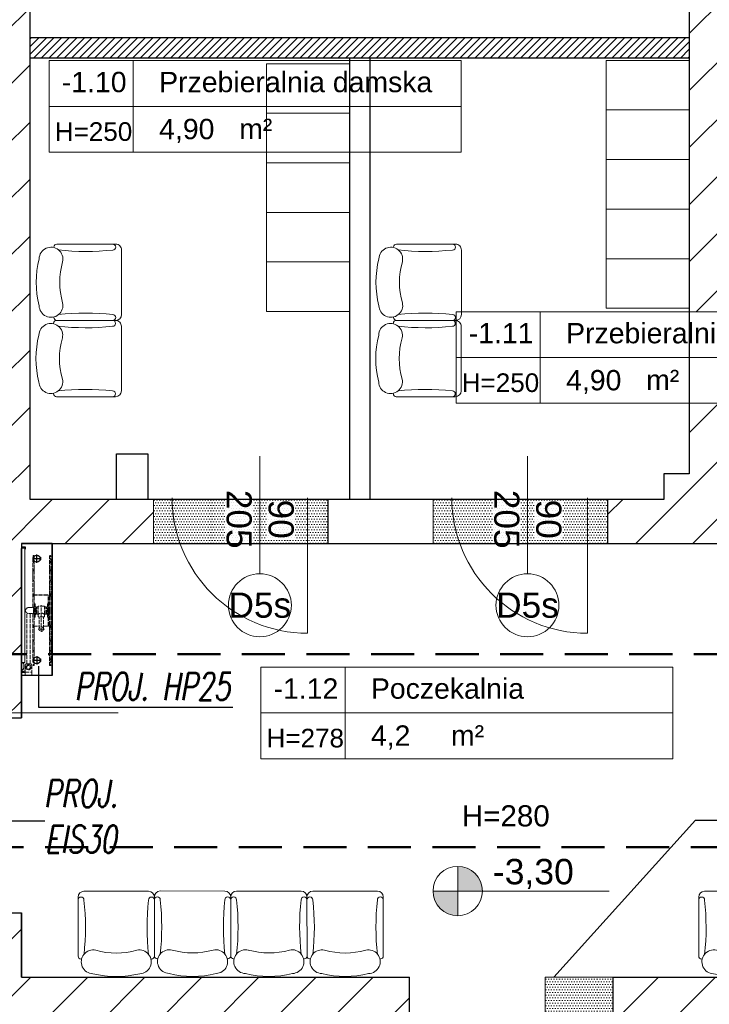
# Model space of a CAD drawing. Header units: millimetres. Extents: x 26866 to 1024070, y -428191 to 408885.
# Tile 121 of 248: x 186025 to 190095, y 394512 to 400323. Entities that reach past the tile are written whole.
import ezdxf

# ---------------------------------------------------------------- set-up
doc = ezdxf.new("R2010")
doc.units = ezdxf.units.MM
doc.header["$LTSCALE"] = 2
doc.linetypes.add('ACAD_ISO02W100', pattern=[15, 12, -3])
doc.linetypes.add('DASHED', pattern=[19.05, 12.7, -6.35])
for name, color, linetype, lineweight in [('0_OPIS', 7, 'Continuous', 13), ('3DPLAN_A_TABELKA POMIESZCZEŃ', 7, 'Continuous', 0), ('3DPLAN_A_WYSOKOŚCI OPIS', 101, 'Continuous', 5), ('A_6_STOLARKA_DRZWI', 6, 'Continuous', 0), ('A_KRESKOWANIE', 9, 'Continuous', 0), ('A_STOL_OPIS', 55, 'Continuous', 5), ('A_TXT', 7, 'Continuous', 0), ('A_TXT_STOLARKA', 131, 'Continuous', 0), ('A_WYBURZENIA', 6, 'Continuous', 0), ('A_WYM_KOT', 161, 'Continuous', 0), ('A_ZESTAWIENIE STOLARKI', 3, 'Continuous', 15), ('AW_WYM_WEW', 9, 'Continuous', 0), ('hydrant', 211, 'Continuous', 5), ('Opisy', 7, 'Continuous', 13), ('ramka', 9, 'Continuous', 30)]:
    doc.layers.add(name, color=color, linetype=linetype, lineweight=lineweight)
for name, color, linetype in [('3DPLAN_A_KRESKOWANIE 1', 253, 'Continuous'), ('3DPLAN_A_OPIS', 8, 'Continuous'), ('3DPLAN_A_POMIESZCZENIE NUMER', 100, 'Continuous'), ('3DPLAN_K_NOŚNA', 7, 'Continuous'), ('A_POMIESZCZENIE OPIS', 100, 'Continuous'), ('DEFAULT', 7, 'Continuous')]:
    doc.layers.add(name, color=color, linetype=linetype)
doc.layers.add('FURNITURE ZD 1 500', color=7, linetype='Continuous', lineweight=13, true_color=0x9fa8a5)
doc.styles.add('ARIAL', font='arial.ttf')
doc.styles.add('J-ROMANS', font='ROMANS.SHX', dxfattribs={"width": 0.7, "oblique": 10})
doc.styles.add('TABEL1', font='txt')
pattern_1 = [(45, (23044.838, -26883.88), (-16.83798, 16.83798), [])]

# ---------------------------------------------------------------- blocks, each defined once
blk = doc.blocks.new('hydrant')
at = {"color": 1, "linetype": 'ACAD_ISO02W100'}
for p, q in [((129.5, 586), (121.8, 578.2)), ((130.1, 584.7), (122.3, 577)), ((431.5, 586), (129.5, 586)), ((141, 584.7), (130.1, 584.7)), ((141, 584.7), (148.8, 577)), ((141.5, 586), (149.3, 578.2)), ((197.5, 586), (189.8, 578.2)), ((198.1, 584.7), (190.3, 577)), ((249.5, 584.7), (198.1, 584.7)), ((249.5, 584.7), (257.3, 577)), ((250, 586), (257.8, 578.2)), ((339, 586), (330, 578.2)), ((339, 584.3), (330.5, 577)), ((340, 582), (338.5, 582)), ((338.5, 482), (338.5, 582)), ((348, 578.2), (339, 586)), ((347.6, 577), (339, 584.3)), ((340, 482), (340, 582)), ((431.5, 586), (733.5, 586)), ((515, 578.2), (524, 586)), ((515.5, 577), (524, 584.3)), ((523, 541.2), (523, 582)), ((524.5, 582), (523, 582)), ((524, 586), (533, 578.2)), ((524, 584.3), (532.6, 577)), ((524.5, 541.2), (524.5, 582)), ((613, 586), (605.3, 578.2)), ((613.6, 584.7), (605.8, 577)), ((613.6, 584.7), (665, 584.7)), ((665, 584.7), (672.8, 577)), ((665.5, 586), (673.3, 578.2)), ((721.5, 586), (713.8, 578.2)), ((722.1, 584.7), (714.3, 577)), ((722.1, 584.7), (733, 584.7)), ((733, 584.7), (740.8, 577)), ((733.5, 586), (741.3, 578.2)), ((121.8, 578.2), (110, 578.2)), ((338.5, 577), (110, 577)), ((112.9, 580.5), (112.8, 580.5)), ((189.8, 578.2), (149.3, 578.2)), ((330, 578.2), (257.8, 578.2)), ((431.5, 577), (340, 577)), ((523, 571), (340, 571)), ((523, 569.5), (340, 569.5)), ((431.5, 578.2), (348, 578.2)), ((471, 569.5), (392, 569.5)), ((392, 565), (392, 569.5)), ((471, 565), (392, 565)), ((557.9, 528.2), (398.8, 528.2)), ((406, 545.2), (406, 511.2)), ((408.5, 546.7), (407.5, 546.7)), ((408, 565), (409, 561)), ((454.5, 546.7), (408, 546.7)), ((409, 577), (409, 578.2)), ((454, 561), (409, 561)), ((410, 554.2), (410.5, 554.7)), ((453, 554.2), (410, 554.2)), ((410, 548.2), (410, 554.2)), ((452.5, 571.5), (410.5, 571.5)), ((452.5, 554.7), (410.5, 554.7)), ((414.5, 554.7), (414.5, 561)), ((431.5, 578.2), (515, 578.2)), ((431.5, 577), (523, 577)), ((448.5, 554.7), (448.5, 561)), ((453, 554.2), (452.5, 554.7)), ((453, 548.2), (453, 554.2)), ((454, 577), (454, 578.2)), ((455, 565), (454, 561)), ((454.5, 546.7), (455.5, 546.7)), ((455, 546.7), (467.5, 546.7)), ((469, 545.2), (469, 511.2)), ((540.8, 541.2), (469, 541.2)), ((471, 565), (471, 569.5)), ((524.5, 577), (753, 577)), ((533, 578.2), (605.3, 578.2)), ((540.8, 546.4), (540.8, 510)), ((673.3, 578.2), (713.8, 578.2)), ((741.3, 578.2), (753, 578.2)), ((750.2, 580.5), (750.2, 580.5)), ((338.5, 487), (110, 487)), ((121.8, 485.7), (110, 485.7)), ((112.9, 483.5), (112.8, 483.5)), ((129.5, 478), (121.8, 485.7)), ((130.1, 479.2), (122.3, 487)), ((414, 478), (129.5, 478)), ((141, 479.2), (130.1, 479.2)), ((141, 479.2), (148.8, 487)), ((141.5, 478), (149.3, 485.7)), ((189.8, 485.7), (149.3, 485.7)), ((197.5, 478), (189.8, 485.7)), ((198.1, 479.2), (190.3, 487)), ((249.5, 479.2), (198.1, 479.2)), ((249.5, 479.2), (257.3, 487)), ((250, 478), (257.8, 485.7)), ((330, 485.7), (257.8, 485.7)), ((339, 478), (330, 485.7)), ((339, 479.6), (330.5, 487)), ((340, 482), (338.5, 482)), ((347.6, 487), (339, 479.6)), ((348, 485.7), (339, 478)), ((431.5, 487), (340, 487)), ((431.5, 485.7), (348, 485.7)), ((392, 491.5), (392, 487)), ((471, 491.5), (392, 491.5)), ((471, 487), (392, 487)), ((408.5, 509.7), (407.5, 509.7)), ((454.5, 509.7), (407.5, 509.7)), ((408, 491.5), (409, 495.5)), ((454, 495.5), (409, 495.5)), ((410, 508.2), (410, 502.2)), ((453, 502.2), (410, 502.2)), ((410, 502.2), (410.5, 501.7)), ((452.5, 501.7), (410.5, 501.7)), ((452.5, 485), (410.5, 485)), ((450.5, 485), (412.5, 485)), ((412.5, 483), (412.5, 485)), ((414, 452.5), (414, 481.5)), ((449, 481.5), (414, 481.5)), ((414.5, 498.3), (414.5, 501.7)), ((448.5, 498.3), (414.5, 498.3)), ((414.5, 495.5), (414.5, 496)), ((448.5, 496), (414.5, 496)), ((416.2, 496), (416.2, 498.3)), ((431.5, 487), (523, 487)), ((431.5, 485.7), (515, 485.7)), ((446.8, 496), (446.8, 498.3)), ((448.5, 498.3), (448.5, 501.7)), ((448.5, 495.5), (448.5, 496)), ((449, 452.5), (449, 481.5)), ((449, 478), (733.5, 478)), ((450.5, 483), (450.5, 485)), ((453, 502.2), (452.5, 501.7)), ((453, 508.2), (453, 502.2)), ((455, 491.5), (454, 495.5)), ((454.5, 509.7), (455.5, 509.7)), ((455.5, 509.7), (467.5, 509.7)), ((540.8, 515.2), (469, 515.2)), ((471, 491.5), (471, 487)), ((515, 485.7), (524, 478)), ((515.5, 487), (524, 479.6)), ((523, 482), (523, 515.2)), ((524.5, 482), (523, 482)), ((524, 479.6), (532.6, 487)), ((524, 478), (533, 485.7)), ((524.5, 482), (524.5, 515.2)), ((524.5, 487), (753, 487)), ((533, 485.7), (605.3, 485.7)), ((613, 478), (605.3, 485.7)), ((613.6, 479.2), (605.8, 487)), ((613.6, 479.2), (665, 479.2)), ((665, 479.2), (672.8, 487)), ((665.5, 478), (673.3, 485.7)), ((673.3, 485.7), (713.8, 485.7)), ((721.5, 478), (713.8, 485.7)), ((722.1, 479.2), (714.3, 487)), ((722.1, 479.2), (733, 479.2)), ((733, 479.2), (740.8, 487)), ((733.5, 478), (741.3, 485.7)), ((741.3, 485.7), (753, 485.7)), ((752.9, 471.5), (746.5, 466.2)), ((746.5, 438.7), (746.5, 466.2)), ((750.2, 483.5), (750.2, 483.5)), ((752.9, 471.5), (794.5, 471.5)), ((794.5, 471.5), (814.5, 471.5)), ((794.5, 433.5), (794.5, 471.5)), ((814.5, 433.5), (814.5, 471.5)), ((746.5, 443.5), (446.5, 443.5)), ((746.5, 461.5), (449, 461.5)), ((752.9, 433.5), (746.5, 438.7)), ((752.9, 433.5), (794.5, 433.5)), ((794.5, 433.5), (780, 433.5)), ((794.5, 433.5), (814.5, 433.5))]:
    blk.add_line(p, q, dxfattribs=at)
for p, q in [((60.9, 411.5), (60.9, 431.5)), ((738.9, 431.5), (60.9, 431.5)), ((738.9, 411.5), (60.9, 411.5)), ((738.9, 431.5), (738.9, 411.5)), ((741.3, 421.8), (738.9, 415.6)), ((742.7, 421.3), (738.9, 411.5)), ((771.7, 426), (747.4, 426)), ((771.7, 424.5), (747.4, 424.5)), ((775.4, 422.8), (780.5, 416.1)), ((776.6, 423.7), (781.7, 417)), ((789.4, 423.3), (790.9, 423.3)), ((789.4, 416.5), (789.4, 423.3)), ((790.9, 416.5), (790.9, 423.3))]:
    blk.add_line(p, q)
for centre, radius in [((540.8, 528.2), 13), ((766.5, 452.5), 14.9), ((766.5, 452.5), 10.8)]:
    blk.add_circle(centre, radius, dxfattribs=at)
for centre, radius, start, end in [((110, 580.5), 3.5, 12.24669, 270), ((110, 580.5), 2.25, 12.35533, 270), ((112.9, 581.1), 0.612, 270, 12.24669), ((753, 580.5), 3.5, 270, 167.75331), ((750.2, 581.1), 0.612, 167.75331, 270), ((753, 580.5), 2.25, 270, 167.64467), ((112.8, 581.1), 0.612, 192.35533, 270), ((407.5, 545.2), 1.5, 90, 180), ((408.5, 548.2), 1.5, 270, 0), ((410.5, 570), 1.5, 90, 138.18969), ((469.4, 528.2), 23.1, 126.89221, 233.10779), ((452.5, 570), 1.5, 41.81031, 90), ((454.5, 548.2), 1.5, 180, 270), ((467.5, 545.2), 1.5, 0, 90), ((750.2, 581.1), 0.612, 270, 347.64467), ((110, 483.5), 3.5, 90, 347.75331), ((110, 483.5), 2.25, 90, 347.64467), ((112.8, 482.8), 0.612, 90, 167.64467), ((112.9, 482.8), 0.612, 347.75331, 90), ((407.5, 511.2), 1.5, 180, 270), ((408.5, 508.2), 1.5, 0, 90), ((410.5, 486.5), 1.5, 210, 270), ((414, 483), 1.5, 180, 270), ((449, 483), 1.5, 270, 0), ((452.5, 486.5), 1.5, 270, 330), ((454.5, 508.2), 1.5, 90, 180), ((467.5, 511.2), 1.5, 270, 0), ((753, 483.5), 3.5, 192.24669, 90), ((750.2, 482.8), 0.612, 90, 192.24669), ((750.2, 482.8), 0.612, 12.35533, 90), ((753, 483.5), 2.25, 192.35533, 90), ((431.5, 452.5), 17.5, 180, 270), ((431.5, 452.5), 17.5, 270, 0)]:
    blk.add_arc(centre, radius, start, end, dxfattribs=at)
for centre, radius, start, end in [((747.4, 419.5), 6.5, 90, 158.96249), ((747.4, 419.5), 5, 90, 158.96249), ((771.7, 419.5), 6.5, 41.18593, 90), ((771.7, 419.5), 5, 41.18593, 90), ((776.5, 413.1), 5, 19.76904, 37.35808), ((785.9, 416.5), 5, 199.76904, 0), ((776.5, 413.1), 6.5, 19.76904, 37.35808), ((785.9, 416.5), 3.5, 199.76904, 0)]:
    blk.add_arc(centre, radius, start, end)
at = {"layer": 'DEFAULT', "linetype": 'ByBlock'}
for p, q in [((35.5, 591.5), (35.5, 411.5)), ((35.5, 591.5), (815.5, 591.5)), ((36.3, 590.7), (36.3, 412.3)), ((36.3, 590.7), (814.7, 590.7)), ((36.3, 590.7), (814.7, 590.7)), ((814.7, 590.7), (814.7, 412.3)), ((815.5, 591.5), (815.5, 411.5)), ((121.3, 527.6), (121.3, 516.6)), ((129.8, 527.6), (129.8, 516.6)), ((721.3, 527.6), (721.3, 516.6)), ((729.8, 527.6), (729.8, 516.6)), ((121.3, 475.3), (121.3, 486.3)), ((129.8, 475.3), (129.8, 486.3)), ((721.3, 475.3), (721.3, 486.3)), ((729.8, 475.3), (729.8, 486.3)), ((35.5, 411.5), (57.1, 411.5)), ((36.3, 412.3), (56.3, 412.3)), ((56.3, 433.1), (70.1, 433.1)), ((56.3, 412.3), (56.3, 433.1)), ((57.1, 432.3), (70.1, 432.3)), ((57.1, 411.5), (57.1, 432.3)), ((57.1, 411.5), (57.1, 432.3)), ((60.9, 411.5), (60.9, 431.5)), ((70.1, 432.3), (70.1, 433.1)), ((780.5, 432.5), (780.5, 433.5)), ((793.5, 432.5), (780.5, 432.5)), ((780.9, 432.3), (780.9, 433.1)), ((794.7, 433.1), (780.9, 433.1)), ((793.9, 432.3), (780.9, 432.3)), ((793.9, 411.5), (793.9, 432.3)), ((793.9, 411.5), (793.9, 432.3)), ((815.5, 411.5), (793.9, 411.5)), ((794.7, 412.3), (794.7, 433.1)), ((814.7, 412.3), (794.7, 412.3))]:
    blk.add_line(p, q, dxfattribs=at)
at = {"layer": 'DEFAULT', "color": 1, "linetype": 'ByBlock'}
for p, q in [((125.5, 525.9), (125.5, 477.1)), ((725.5, 525.9), (725.5, 477.1)), ((149.9, 501.5), (101.1, 501.5)), ((701.1, 501.5), (749.9, 501.5))]:
    blk.add_line(p, q, dxfattribs=at)
at = {"layer": 'DEFAULT', "color": 1, "linetype": 'ACAD_ISO02W100'}
blk.add_line((794.5, 433.5), (780.5, 433.5), dxfattribs=at)
at = {"layer": 'DEFAULT', "linetype": 'ByBlock'}
for centre in [(125.5, 501.5), (725.5, 501.5)]:
    blk.add_circle(centre, 21, dxfattribs=at)
blk = doc.blocks.new('sillon 1')
for p, q in [((-0.3048, -0.1525), (-0.3048, -0.1525)), ((0.3048, -0.1523), (0.3048, -0.1523)), ((-0.3305, -0.6887), (-0.3302, -0.1779)), ((0.3302, -0.1777), (0.3299, -0.6886)), ((0.2791, -0.7394), (-0.2797, -0.7395))]:
    blk.add_line(p, q)
for centre, radius, start, end in [((0.0002, -0.8255), 0.8255, 75.76553, 104.26559), ((-0.2003, -0.1283), 0.1029, 91.58521, 282.69594), ((0.2004, -0.1282), 0.1029, 257.33517, 88.44591), ((-0.3048, -0.1779), 0.0254, 90.01556, 180.01556), ((0.3048, -0.1777), 0.0254, 0.01556, 90.01556), ((-2.4547, -0.4252), 2.188, 353.75262, 6.15645), ((0.0002, -0.8382), 0.635, 73.75535, 106.27576), ((2.4544, -0.4285), 2.188, 173.75262, 186.15645), ((-0.3051, -0.6633), 0.0254, 180.01556, 0.01556), ((0.3045, -0.6632), 0.0254, 180.01556, 0.01556), ((-0.2797, -0.6887), 0.0508, 180.01556, 270.01556), ((0.2791, -0.6886), 0.0508, 270.01556, 0.01556)]:
    blk.add_arc(centre, radius, start, end)
blk = doc.blocks.new('tabelka dla tp')
at = {"layer": '3DPLAN_A_TABELKA POMIESZCZEŃ'}
for p, q in [((49.7, 54), (49.7, 0)), ((0, 27), (243.13, 27))]:
    blk.add_line(p, q, dxfattribs=at)
blk.add_lwpolyline([(0, 54), (243.13, 54), (243.13, 0), (0, 0)], close=True, dxfattribs=at)
at = {"layer": '3DPLAN_A_POMIESZCZENIE NUMER', "color": 7, "style": 'ARIAL'}
blk.add_attdef('NUMER', (2.23, 35.39), '', height=12, dxfattribs=at)
at = {"layer": 'A_POMIESZCZENIE OPIS', "insert": (112.2, 19.75), "char_height": 12, "width": 36.4122, "attachment_point": 1, "style": 'ARIAL'}
blk.add_mtext('{\\C7;m²}', dxfattribs=at)
at = {"layer": 'A_POMIESZCZENIE OPIS', "color": 7, "style": 'ARIAL'}
for tag, p in [('NAZWA', (51.73, 35.39)), ('POWIERZCHNIA', (51.06, 7.24))]:
    blk.add_attdef(tag, p, '', height=12, dxfattribs=at)
blk = doc.blocks.new('kondygnacja -1')
at = {"layer": '3DPLAN_A_KRESKOWANIE 1'}
h = blk.add_hatch(dxfattribs=at)
h.set_pattern_fill('ANSI31', color=256, scale=7.5, style=0)
h.set_pattern_definition(pattern_1)
h.paths.add_polyline_path([(26781.49, -24430.84), (26781.49, -25256.18), (26865.36, -25256.18), (26865.36, -25233.56), (27108.48, -25233.56), (27108.48, -25256.18), (27119.89, -25256.18), (27110.14, -25212.84), (26979.61, -25212.84), (26979.61, -25079.84), (27320.27, -25079.84), (27361.7, -25079.84), (27361.7, -25046.84), (26815.61, -25046.84), (26815.61, -24465.84), (27386.61, -24465.84), (27386.61, -24686.84), (27413.61, -24686.84), (27413.61, -24581.84), (27442.61, -24581.84), (27442.61, -24549.84), (27413.61, -24549.84), (27413.61, -24469.84), (27474.65, -24469.84), (27474.65, -24430.84), (26781.49, -24430.84)], is_closed=False)
h.paths.add_polyline_path([(27583.61, -25294.84), (27583.61, -25335.84), (27417.61, -25335.84), (27417.61, -25289.84), (27390.61, -25289.84), (27390.61, -25335.84), (27137.8, -25335.84), (27119.89, -25256.18), (27108.48, -25256.18), (27108.48, -25287.56), (26865.36, -25287.56), (26865.36, -25256.18), (26781.49, -25256.18), (26781.49, -25342.83), (26829.42, -25361.84), (27832.61, -25361.84), (27832.61, -25332.84), (27603.61, -25332.84), (27603.61, -25294.84), (27583.61, -25294.84)], is_closed=False)
h.paths.add_polyline_path([(27413.61, -24806.84), (27413.61, -24781.84), (27386.61, -24781.84), (27386.61, -24885.59), (27430.61, -24885.59), (27430.61, -24835.84), (27474.65, -24835.84), (27474.65, -24806.84)])
h.paths.add_polyline_path([(27386.61, -24885.59), (27386.61, -25046.84), (27361.7, -25046.84), (27361.7, -25079.84), (27390.61, -25079.84), (27390.61, -25174.84), (27417.61, -25174.84), (27417.61, -25079.84), (27476.61, -25079.84), (27476.61, -25061.87, -0.027881), (27475.03, -25050.84), (27438.61, -25050.84), (27438.61, -25033.84), (27430.61, -25033.84), (27430.61, -24885.59)])
h.paths.add_polyline_path([(27603.61, -25179.84), (27603.61, -25163.88), (27583.61, -25163.88), (27583.61, -25179.84)])
h.paths.add_polyline_path([(27603.61, -25142.2), (27583.61, -25142.2), (27583.61, -25163.88), (27603.61, -25163.88)])
h.paths.add_polyline_path([(27593.61, -24713.84), (27593.61, -24746.4), (27608.61, -24746.4), (27608.61, -24713.84)], flags=16)
h.paths.add_polyline_path([(27593.61, -25050.84), (27571.61, -25050.84), (27571.61, -25079.84), (27583.61, -25079.84), (27583.61, -25142.2), (27603.61, -25142.2), (27603.61, -25076.84), (27681.45, -25076.84), (27681.45, -25050.84), (27608.61, -25050.84), (27608.61, -24713.84), (27593.61, -24713.84), (27593.61, -24806.84), (27569.61, -24806.84), (27569.61, -24835.84), (27593.61, -24835.84)])
h.paths.add_polyline_path([(27559.81, -24818.11), (27559.81, -24794.06), (27579.81, -24794.06), (27579.81, -24818.11)])
h.paths.add_polyline_path([(27593.61, -24469.84), (27593.61, -24610.84), (27601.86, -24610.84), (27608.61, -24610.84), (27608.61, -24468.84), (27712.91, -24468.84), (27712.91, -24430.84), (27474.65, -24430.84), (27474.65, -24469.84), (27593.61, -24469.84)], is_closed=False)
h.paths.add_polyline_path([(28026.62, -24481.39, -0.865492), (28025.15, -24471.22), (28013.19, -24430.84), (27882.91, -24430.84), (27882.91, -24468.84), (27982.61, -24468.84), (27982.61, -24483.84), (27997.61, -24483.84), (27997.61, -24940.11), (28026.62, -24940.11)])
h.paths.add_polyline_path([(28054.61, -24476.84), (28069.61, -24476.84), (28069.61, -24417.84), (28073.99, -24417.84), (28073.99, -24372.84), (28050.08, -24372.84, -1), (28039.7, -24372.84), (28030.61, -24372.84), (28030.61, -24472.87, -0.363097), (28030.61, -24479.53), (28030.61, -24940.11), (28054.61, -24940.11)])
h.paths.add_polyline_path([(28096.61, -25047.84), (28069.61, -25047.84), (28069.61, -25032.84), (28054.61, -25032.84), (28054.61, -24994.11), (28030.61, -24994.11), (28030.61, -25076.84), (28096.61, -25076.84)])
h.paths.add_polyline_path([(27982.61, -25035.84), (27982.61, -25050.84), (27949.55, -25050.84), (27949.55, -25076.84), (28026.62, -25076.84), (28026.62, -24994.11), (27997.61, -24994.11), (27997.61, -25035.84)])
h.paths.add_polyline_path([(26999.57, -25327.07), (27025.14, -25327.07), (27025.14, -25347.07), (26999.57, -25347.07)], flags=16)
h = blk.add_hatch(dxfattribs=at)
h.set_pattern_fill('ANSI31', color=256, scale=7.5, style=0)
h.set_pattern_definition(pattern_1)
h.paths.add_polyline_path([(31677.49, -24430.84), (30214.87, -24430.84), (30214.87, -24470.84), (30429.61, -24470.84), (30429.61, -24477.84), (30447.61, -24477.84), (30447.61, -24818.84), (30476.61, -24818.84), (30476.61, -24470.84), (31012.61, -24470.84), (31012.61, -24478.84), (31079.61, -24478.84), (31079.61, -24470.84), (31638.61, -24470.84), (31638.61, -25036.84), (31079.61, -25036.84), (31079.61, -25028.84), (31012.61, -25028.84), (31012.61, -25036.84), (30611.38, -25036.84), (30611.38, -25072.84), (31023.61, -25072.84), (31034.61, -25082.84), (31034.61, -25330.84), (31023.61, -25340.84), (30831.4, -25340.84, -0.038531), (30832.58, -25356.18), (30832.58, -25371.84), (31079.61, -25371.84), (31079.61, -25072.84), (31638.61, -25072.84), (31638.61, -25943.84), (30832.58, -25943.84), (30832.58, -26009.84), (31677.49, -26009.84)])
h.paths.add_polyline_path([(30682.61, -26009.84), (30832.58, -26009.84), (30832.58, -25943.84), (30760.61, -25943.84), (30760.61, -25454.67), (30735.61, -25464.58), (30735.61, -25943.84), (30682.61, -25943.84)])
h.paths.add_polyline_path([(30679.61, -25371.84), (30735.61, -25371.84), (30735.61, -25464.58), (30760.61, -25454.67), (30760.61, -25371.84), (30832.58, -25371.84), (30832.58, -25356.18, 0.038531), (30831.4, -25340.84), (30679.61, -25340.84)])
h.paths.add_polyline_path([(30355.83, -25371.84), (30425.61, -25371.84), (30425.61, -25379.84), (30463.61, -25379.84), (30463.61, -25424.74), (30471.61, -25424.74), (30471.61, -25395.84), (30533.61, -25395.84), (30533.61, -25371.84), (30576.61, -25371.84), (30576.61, -25341.84), (30472.61, -25341.84), (30472.61, -25326.84), (30427.61, -25326.84), (30427.61, -25341.84), (30355.83, -25341.84)])
h.paths.add_polyline_path([(30456.61, -25936.84), (30425.61, -25936.84), (30425.61, -25945.84), (30380.61, -25945.84), (30380.61, -26009.84), (30512.61, -26009.84), (30512.61, -25943.84), (30466.61, -25943.84), (30466.61, -25712.84), (30456.61, -25712.84)])
h.paths.add_polyline_path([(28888.61, -25941.84), (28888.61, -26009.84), (29013.61, -26009.84), (29013.61, -25941.84)])
h.paths.add_polyline_path([(28591.17, -26009.84), (28591.17, -25944.84), (28547.61, -25944.84), (28547.61, -26009.84)])
h.paths.add_polyline_path([(28624.61, -25870.53), (28654.8, -25870.53), (28654.8, -25924.53), (28624.61, -25924.53), (28624.61, -25944.84), (28591.17, -25944.84), (28591.17, -26009.84), (28713.61, -26009.84), (28713.61, -25941.84), (28672.61, -25941.84), (28672.61, -25932.84), (28657.61, -25932.84), (28657.61, -25716.84), (28624.61, -25716.84)])
h.paths.add_polyline_path([(28372.61, -25944.84), (28328.61, -25944.84), (28328.61, -25907.84), (28282.61, -25907.84), (28282.61, -25944.84), (28248.61, -25944.84), (28248.61, -26009.84), (28372.61, -26009.84)])
h.paths.add_polyline_path([(28092.61, -25563.84), (28054.61, -25563.84), (28054.61, -25383.84), (28067.6, -25383.84), (28067.61, -25375.84), (28340.61, -25375.84), (28340.61, -25341.84), (28070.61, -25341.84), (28070.61, -25332.84), (28030.61, -25332.84), (28030.61, -25395.6), (28048.71, -25395.6), (28048.71, -25449.6), (28030.61, -25449.6), (28030.61, -26009.84), (28073.61, -26009.84), (28073.61, -25944.84), (28054.61, -25944.84), (28054.61, -25668.84), (28092.61, -25668.84)])
h.paths.add_polyline_path([(27949.61, -25495.75), (27949.61, -25507.75), (27983.29, -25507.75), (27983.29, -25521.75), (27949.61, -25521.75), (27949.61, -25531.84), (27999.61, -25531.84), (27999.61, -25934.84), (27982.61, -25934.84), (27982.61, -25942.84), (27947.61, -25942.84), (27947.61, -26009.84), (28026.62, -26009.84), (28026.62, -25449.6), (27999.61, -25449.6), (27999.61, -25463.84), (27949.61, -25463.84), (27949.61, -25481.75), (27983.29, -25481.75), (27983.29, -25495.75)])
h.paths.add_polyline_path([(27982.61, -25361.84), (27952.61, -25361.84), (27952.61, -25332.84), (28026.62, -25332.84), (28026.62, -25395.6), (27999.61, -25395.6), (27999.61, -25377.84), (27982.61, -25377.84)])
h.paths.add_polyline_path([(26818.61, -25892.84), (26781.49, -25892.84), (26781.49, -26009.84), (26894.54, -26009.84), (26894.54, -25942.84), (26830.61, -25942.84), (26830.61, -25930.84), (26818.61, -25930.84)])
h.paths.add_polyline_path([(26894.54, -26009.84), (27115.94, -26009.84), (27115.94, -25942.84), (26894.54, -25942.84)])
h.paths.add_polyline_path([(27115.94, -25942.84), (27115.94, -26009.84), (27466.61, -26009.84), (27466.61, -25942.84), (27427.61, -25942.84), (27427.61, -25933.84), (27384.61, -25933.84), (27384.61, -25942.84)])
h.paths.add_polyline_path([(27641.61, -25942.84), (27641.61, -26009.84), (27802.61, -26009.84), (27802.61, -25942.84)])
h.paths.add_polyline_path([(30621.1, -25040.47), (30688.37, -25040.47), (30688.37, -25072.87), (30621.1, -25072.87)], flags=24)
at = {"layer": '3DPLAN_A_OPIS', "lineweight": 0, "transparency": 33554687}
h = blk.add_hatch(dxfattribs=at)
h.set_pattern_fill('ANSI31', color=1)
h.set_pattern_definition([(45, (5728.076, 60.4416), (-2.24506403, 2.24506403), [])])
h.paths.add_polyline_path([(27608.61, -24790.4), (27997.61, -24790.4), (27997.61, -24778.4), (27608.61, -24778.4), (27608.61, -24790.4)], is_closed=False)
at = {"layer": 'A_KRESKOWANIE', "transparency": 33554687}
h = blk.add_hatch(dxfattribs=at)
h.set_pattern_fill('ANSI37', color=0, scale=5)
h.paths.add_polyline_path([(27386.61, -24885.59), (27386.61, -24774.2), (27315.88, -24734.34, -0.240219), (27386.61, -24688.45), (27386.61, -24686.84), (27386.61, -24465.84), (26815.61, -24465.84), (26815.61, -24756.34), (26852.61, -24756.34), (26852.61, -25009.84), (26979.61, -25009.84), (26979.61, -24932.84), (27247.61, -24798.84), (27247.61, -24885.59)])
h.paths.add_polyline_path([(27341.12, -24885.59), (27341.12, -24939.59), (27247.61, -24939.59), (27247.61, -24984.44), (27352.89, -24984.44), (27352.89, -25009.84), (27386.61, -25009.84), (27386.61, -24885.59)])
h.paths.add_polyline_path([(27352.89, -25009.84), (27352.89, -25035.23), (27247.61, -25035.23), (27247.61, -25046.84), (27386.61, -25046.84), (27386.61, -25009.84)])
h.paths.add_polyline_path([(27247.61, -25035.23), (27129.31, -25035.23), (27129.31, -25009.84), (27125.61, -25009.84), (27125.61, -25046.84), (27247.61, -25046.84)])
h.paths.add_polyline_path([(27125.61, -24939.59), (27247.61, -24939.59), (27247.61, -24984.44), (27129.31, -24984.44), (27129.31, -25009.84), (27125.61, -25009.84)])
h.paths.add_polyline_path([(27097.99, -24939.59), (27097.99, -24885.59), (27125.61, -24885.59), (27125.61, -24859.84), (26979.61, -24932.84), (26979.61, -25009.84), (27125.61, -25009.84), (27125.61, -24939.59)])
h.paths.add_polyline_path([(27247.61, -24885.59), (27247.61, -24798.84), (27125.61, -24859.84), (27125.61, -24885.59)])
h.paths.add_polyline_path([(26979.61, -25009.84), (26979.61, -25046.84), (27125.61, -25046.84), (27125.61, -25009.84)])
h.paths.add_polyline_path([(26852.61, -25009.84), (26852.61, -24756.34), (26815.61, -24756.34), (26815.61, -25046.84), (26979.61, -25046.84), (26979.61, -25009.84)])
h.paths.add_polyline_path([(26825.81, -24767.41), (26825.81, -24745.27), (26845.81, -24745.27), (26845.81, -24767.41)], flags=24)
h.paths.add_polyline_path([(27090.03, -24482.38), (27112.18, -24482.38), (27112.18, -24502.38), (27090.03, -24502.38)], flags=24)
h.paths.add_polyline_path([(26963.88, -24701.72), (27172.42, -24701.72), (27172.42, -24757.03), (26963.88, -24757.03)], flags=16)
h.paths.add_polyline_path([(27010.86, -24558.5), (27253.99, -24558.5), (27253.99, -24612.5), (27010.86, -24612.5)], flags=16)
h.paths.add_polyline_path([(27315.88, -24734.34), (27386.61, -24774.2), (27386.61, -24688.45, 0.240219)], flags=16)
h.paths.add_polyline_path([(26995.13, -24731.42), (27112.81, -24731.42), (27112.81, -24752.94), (26995.13, -24752.94)], flags=8)
h.paths.add_polyline_path([(27005.47, -24708.98), (27123.15, -24708.98), (27123.15, -24730.51), (27005.47, -24730.51)], flags=8)
h.paths.add_polyline_path([(27073.52, -24589.81), (27120.01, -24589.81), (27120.01, -24610.24), (27073.52, -24610.24)], flags=8)
h.paths.add_polyline_path([(27072.79, -24561.91), (27171.6, -24561.91), (27171.6, -24580.32), (27072.79, -24580.32)], flags=8)
h.paths.add_polyline_path([(27016.08, -24562.06), (27053.28, -24562.06), (27053.28, -24580.32), (27016.08, -24580.32)], flags=8)
h.paths.add_polyline_path([(27120.07, -24586.75), (27144.23, -24586.75), (27144.23, -24610.75), (27120.07, -24610.75)], flags=8)
h.paths.add_polyline_path([(27011.48, -24589.35), (27060.72, -24589.35), (27060.72, -24611.39), (27011.48, -24611.39)], flags=8)
h.paths.add_polyline_path([(27653.46, -24520.33), (27771.13, -24520.33), (27771.13, -24541.86), (27653.46, -24541.86)], flags=9)
at = {"layer": 'A_WYBURZENIA', "transparency": 33554687}
h = blk.add_hatch(dxfattribs=at)
h.set_pattern_fill('DOTS', color=256)
h.set_pattern_definition([(0, (10834.1773, -5249.0212), (0.79375, 1.5875), [0, -1.5875])])
h.paths.add_polyline_path([(27681.45, -25076.84), (27784.48, -25076.84), (27784.48, -25050.84), (27681.45, -25050.84), (27681.45, -25076.84)], is_closed=False)
h = blk.add_hatch(dxfattribs=at)
h.set_pattern_fill('DOTS', color=256)
h.set_pattern_definition([(0, (10999.2469, -5249.0212), (0.79375, 1.5875), [0, -1.5875])])
h.paths.add_polyline_path([(27846.52, -25076.84), (27949.55, -25076.84), (27949.55, -25050.84), (27846.52, -25050.84), (27846.52, -25076.84)], is_closed=False)
h = blk.add_hatch(dxfattribs=at)
h.set_pattern_fill('DOTS', color=256)
h.set_pattern_definition([(0, (11654.2993, -5249.0212), (0.79375, 1.5875), [0, -1.5875])])
h.paths.add_polyline_path([(27912.61, -25361.84), (27952.61, -25361.84), (27952.61, -25332.84), (27912.61, -25332.84), (27912.61, -25361.84)], is_closed=False)
at = {"layer": 'A_WYM_KOT'}
h = blk.add_hatch(color=256, dxfattribs=at)
h.dxf.hatch_style = 1
h.paths.add_polyline_path([(27861, -25281.97), (27846.44, -25281.97, 0.414214), (27861, -25296.53), (27861, -25281.97)], is_closed=False)
h.paths.add_polyline_path([(27861, -25281.97), (27875.56, -25281.97, 0.143872), (27873.24, -25274.09), (27861, -25274.09), (27861, -25281.97)], is_closed=False)
h.paths.add_polyline_path([(27861, -25267.41), (27861, -25274.09), (27873.24, -25274.09, 0.255137), (27861, -25267.41)], is_closed=False)
at = {"layer": '3DPLAN_A_OPIS', "color": 1, "lineweight": 30}
for p, q in [((27997.61, -24778.4), (27608.61, -24778.4)), ((27997.61, -24790.4), (27608.61, -24790.4)), ((27797.11, -24790.4), (27797.11, -25050.84)), ((27809.11, -24790.4), (27809.11, -25050.84)), ((27917.68, -25332.84), (28001.42, -25240.16)), ((28001.42, -25240.16), (28240.64, -25240.16))]:
    blk.add_line(p, q, dxfattribs=at)
at = {"layer": '3DPLAN_K_NOŚNA'}
for p, q in [((27997.61, -24483.84), (27997.61, -25035.84)), ((27608.61, -25050.84), (27608.61, -24746.4)), ((27997.61, -25035.84), (27982.61, -25035.84)), ((27982.61, -25035.84), (27982.61, -25050.84)), ((27982.61, -25050.84), (27608.61, -25050.84)), ((27784.48, -25076.84), (27784.48, -25050.84)), ((27949.55, -25076.84), (27949.55, -25050.84)), ((27603.61, -25076.84), (28096.61, -25076.84)), ((27603.61, -25076.84), (27603.61, -25179.84)), ((27603.61, -25179.84), (27603.61, -25079.84)), ((27583.61, -25179.84), (27603.61, -25179.84)), ((27583.61, -25294.84), (27603.61, -25294.84)), ((27603.61, -25332.84), (27603.61, -25294.84)), ((27603.61, -25294.84), (27603.61, -25332.84)), ((27603.61, -25332.84), (27832.61, -25332.84)), ((27832.61, -25361.84), (27832.61, -25332.84)), ((27952.61, -25332.84), (27952.61, -25361.84)), ((27952.61, -25332.84), (28070.61, -25332.84))]:
    blk.add_line(p, q, dxfattribs=at)
at = {"layer": 'A_6_STOLARKA_DRZWI'}
for p, q in [((27772.46, -25049.84), (27772.46, -25129.84)), ((27937.53, -25049.84), (27937.53, -25129.84))]:
    blk.add_line(p, q, dxfattribs=at)
for centre in [(27772.46, -25049.84), (27937.53, -25049.84)]:
    blk.add_arc(centre, 80, 180, 270, dxfattribs=at)
at = {"layer": 'A_STOL_OPIS'}
for p, q in [((27744.25, -25094.76), (27744.25, -25025.32)), ((27902.18, -25094.76), (27902.18, -25025.32))]:
    blk.add_line(p, q, dxfattribs=at)
at = {"layer": 'A_TXT', "color": 1, "lineweight": 30}
for p, q in [((27613.89, -25173.65), (27613.89, -25149.28)), ((27728.31, -25173.65), (27613.89, -25173.65)), ((27548.34, -25240.61), (27617.38, -25240.61))]:
    blk.add_line(p, q, dxfattribs=at)
at = {"layer": 'A_TXT_STOLARKA'}
blk.add_line((27902.18, -25032.04), (27902.18, -25087.2), dxfattribs=at)
at = {"layer": 'A_WYBURZENIA', "transparency": 33554687}
for p, q in [((27784.48, -25076.84), (27784.48, -25050.84)), ((27949.55, -25076.84), (27949.55, -25050.84))]:
    blk.add_line(p, q, dxfattribs=at)
for points in [[(27681.45, -25050.84), (27784.48, -25050.84), (27784.48, -25076.84), (27681.45, -25076.84)], [(27846.52, -25050.84), (27949.55, -25050.84), (27949.55, -25076.84), (27846.52, -25076.84)], [(27912.61, -25361.84), (27952.61, -25361.84), (27952.61, -25332.84), (27912.61, -25332.84)]]:
    blk.add_lwpolyline(points, close=True, dxfattribs=at)
at = {"layer": 'A_WYM_KOT'}
for p, q in [((27861, -25267.41), (27861, -25296.53)), ((27875.56, -25281.97), (27846.44, -25281.97)), ((27950.33, -25281.97), (27875.56, -25281.97))]:
    blk.add_line(p, q, dxfattribs=at)
blk.add_circle((27861, -25281.97), 14.56, dxfattribs=at)
at = {"layer": 'A_ZESTAWIENIE STOLARKI', "ltscale": 0.25}
for centre in [(27744.25, -25113.34), (27902.18, -25113.34)]:
    blk.add_circle(centre, 18.58, dxfattribs=at)
at = {"layer": 'FURNITURE ZD 1 500', "ltscale": 0.01}
for points in [[(27748.11, -24793.71), (27797.11, -24793.71), (27797.11, -24822.96), (27748.11, -24822.96)], [(27948.61, -24791.76), (27997.61, -24791.76), (27997.61, -24821.01), (27948.61, -24821.01)], [(27748.11, -24822.96), (27797.11, -24822.96), (27797.11, -24852.21), (27748.11, -24852.21)], [(27948.61, -24821.01), (27997.61, -24821.01), (27997.61, -24850.26), (27948.61, -24850.26)], [(27748.11, -24852.21), (27797.11, -24852.21), (27797.11, -24881.46), (27748.11, -24881.46)], [(27948.61, -24850.26), (27997.61, -24850.26), (27997.61, -24879.51), (27948.61, -24879.51)], [(27748.11, -24881.46), (27797.11, -24881.46), (27797.11, -24910.71), (27748.11, -24910.71)], [(27948.61, -24879.51), (27997.61, -24879.51), (27997.61, -24908.76), (27948.61, -24908.76)], [(27748.11, -24910.71), (27797.11, -24910.71), (27797.11, -24939.96), (27748.11, -24939.96)], [(27948.61, -24908.76), (27997.61, -24908.76), (27997.61, -24938.01), (27948.61, -24938.01)]]:
    blk.add_lwpolyline(points, close=True, dxfattribs=at)
at = {"layer": 'Opisy', "lineweight": 0, "ltscale": 0.5}
blk.add_line((27660.66, -25176.87), (27484.17, -25176.87), dxfattribs=at)
at = {"layer": 'Opisy', "color": 1, "linetype": 'DASHED', "lineweight": 50}
for points in [[(27574.65, -24063.11), (28178.18, -24063.11, -0.414214), (28278.18, -24163.11), (28278.18, -25042.2, -0.414214), (28178.18, -25142.2), (27574.65, -25142.2, -0.414214), (27474.65, -25042.2), (27474.65, -24163.11, -0.414214)], [(27941.9, -26548.57), (26779.33, -26548.57, -0.414214), (26679.33, -26448.57), (26679.33, -25356.18, -0.414214), (26779.33, -25256.18), (29162.17, -25256.18, -0.414214), (29262.17, -25356.18), (29262.17, -26124.03, -0.414214), (29162.17, -26224.03), (28141.9, -26224.03, 0.414214), (28041.9, -26324.03), (28041.9, -26448.57, -0.414214)]]:
    blk.add_lwpolyline(points, format="xyb", close=True, dxfattribs=at)
at = {"layer": '3DPLAN_A_OPIS', "color": 1, "lineweight": 30}
ref = blk.add_blockref('tabelka dla tp', (27619.88, -24845.89), dxfattribs=at)
ref.add_attrib('NUMER', '-1.10', (27627.4, -24810.5), dxfattribs={"layer": '3DPLAN_A_POMIESZCZENIE NUMER', "color": 7, "height": 12, "style": 'ARIAL'})
ref.add_attrib('NAZWA', 'Przebieralnia damska', (27684.83, -24810.5), dxfattribs={"layer": 'A_POMIESZCZENIE OPIS', "color": 7, "height": 12, "style": 'ARIAL'})
ref.add_attrib('POWIERZCHNIA', '4,90', (27684.83, -24838.25), dxfattribs={"layer": 'A_POMIESZCZENIE OPIS', "color": 7, "height": 12, "style": 'ARIAL'})
ref = blk.add_blockref('tabelka dla tp', (27860.03, -24994.11), dxfattribs=at)
ref.add_attrib('NUMER', '-1.11', (27867.56, -24958.72), dxfattribs={"layer": '3DPLAN_A_POMIESZCZENIE NUMER', "color": 7, "height": 12, "style": 'ARIAL'})
ref.add_attrib('NAZWA', 'Przebieralnia męska', (27924.99, -24958.72), dxfattribs={"layer": 'A_POMIESZCZENIE OPIS', "color": 7, "height": 12, "style": 'ARIAL'})
ref.add_attrib('POWIERZCHNIA', '4,90', (27924.99, -24986.47), dxfattribs={"layer": 'A_POMIESZCZENIE OPIS', "color": 7, "height": 12, "style": 'ARIAL'})
at = {"layer": '3DPLAN_A_TABELKA POMIESZCZEŃ', "ltscale": 0.5}
ref = blk.add_blockref('tabelka dla tp', (27744.83, -25203.87), dxfattribs=at)
ref.add_attrib('NUMER', '-1.12', (27752.35, -25168.48), dxfattribs={"layer": '3DPLAN_A_POMIESZCZENIE NUMER', "color": 0, "height": 12, "style": 'ARIAL'})
ref.add_attrib('NAZWA', 'Poczekalnia', (27809.78, -25168.48), dxfattribs={"layer": 'A_POMIESZCZENIE OPIS', "color": 0, "height": 12, "style": 'ARIAL'})
ref.add_attrib('POWIERZCHNIA', '4,2', (27809.78, -25196.23), dxfattribs={"layer": 'A_POMIESZCZENIE OPIS', "color": 0, "height": 12, "style": 'ARIAL'})
at = {"layer": 'AW_WYM_WEW', "ltscale": 0.5, "yscale": 68.17499999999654, "zscale": 68.17499999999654}
for p, xscale, rotation in [((27612.28, -24922.68), 68.17499999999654, 90.00000000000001), ((27812.78, -24922.68), 68.17499999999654, 90.00000000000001), ((27612.15, -24967.7), 68.17499999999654, 90.00000000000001), ((27812.65, -24967.7), 68.17499999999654, 90.00000000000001), ((27659.52, -25332.51), -68.17499999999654, 180), ((27704.54, -25332.38), -68.17499999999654, 180), ((27749.57, -25332.4), -68.17499999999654, 180), ((27794.59, -25332.42), -68.17499999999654, 180)]:
    blk.add_blockref('sillon 1', p, dxfattribs=dict(at, xscale=xscale, rotation=rotation))
at = {"layer": 'FURNITURE ZD 1 500', "lineweight": 0, "xscale": -68.17499999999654, "yscale": 68.17499999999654, "zscale": 68.17499999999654, "rotation": 180}
blk.add_blockref('sillon 1', (28025.77, -25332.51), dxfattribs=at)
at = {"layer": 'hydrant', "ltscale": 169.333333, "xscale": 0.09999999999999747, "yscale": 0.09999999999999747, "zscale": 0.09999999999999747, "rotation": 270}
blk.add_blockref('hydrant', (27562.46, -25073.29), dxfattribs=at)
at = {"layer": '3DPLAN_A_OPIS', "color": 1, "lineweight": 30, "style": 'ARIAL'}
for tag, p in [('PRZESUNIĘCIE_WEJŚCIA', (27655.16, -24535.33)), ('WYŁĄCZONE', (27007.18, -24723.98)), ('Z_OPRACOWANIA', (26996.84, -24746.42)), ('WYŁĄCZONE', (30803.05, -24760.87)), ('Z_OPRACOWANIA', (30792.71, -24783.3)), ('WYŁĄCZONE', (28894.9, -24826.59)), ('Z_OPRACOWANIA', (28884.56, -24849.03)), ('POWIĘKSZENIE_WEJŚCIA', (28313.68, -25144.41)), ('POWIĘKSZENIE_WEJŚCIA', (29600.62, -25191.36)), ('POWIĘKSZENIE_WEJŚCIA', (28011.45, -25235.42)), ('WYŁĄCZONE', (29754.42, -25678.17)), ('Z_OPRACOWANIA', (29744.08, -25700.6)), ('WYJŚCIE_EWAKUACYJNE', (27763.79, -26106.07))]:
    blk.add_attdef(tag, p, '', height=12, dxfattribs=at)
at = {"layer": '3DPLAN_A_OPIS', "color": 0, "lineweight": 30, "style": 'ARIAL'}
for tag, p in [('UGUL_1', (29350.3, -24586.01)), ('UGUL_2', (29622.92, -24586.01)), ('UGUL_3', (29833.15, -24586.01))]:
    blk.add_attdef(tag, p, '', height=12, dxfattribs=at)
at = {"layer": '3DPLAN_A_TABELKA POMIESZCZEŃ', "color": 7, "ltscale": 0.5, "char_height": 11, "width": 59.2068, "attachment_point": 1, "style": 'ARIAL'}
for s, insert in [('H=250', (27623.25, -24828.24)), ('H=250', (27863.4, -24976.46)), ('H=278', (27748.2, -25186.22))]:
    blk.add_mtext(s, dxfattribs=dict(at, insert=insert))
at = {"layer": '3DPLAN_A_TABELKA POMIESZCZEŃ', "ltscale": 0.5, "style": 'ARIAL'}
for tag, p in [('KURTYNA', (27861.91, -26064.85)), ('POWIETRZNA', (27861.91, -26084.56))]:
    blk.add_attdef(tag, p, '', height=12, dxfattribs=at)
at = {"layer": '3DPLAN_A_WYSOKOŚCI OPIS', "color": 0, "insert": (27863.4, -25231.36), "char_height": 12.5, "width": 59.2068, "attachment_point": 1, "style": 'ARIAL'}
blk.add_mtext('H=280', dxfattribs=at)
at = {"layer": 'A_STOL_OPIS', "ltscale": 0.2, "char_height": 14.872, "attachment_point": 1, "rotation": 270, "style": 'TABEL1'}
for insert in [(27764.27, -25033.37), (27922.2, -25033.37)]:
    blk.add_mtext_dynamic_manual_height_columns('\\pxqc;{\\fArial|b0|i0|c238|p34;90\\P205}', width=58.3206, gutter_width=80, heights=[0], dxfattribs=dict(at, insert=insert))
at = {"layer": 'A_TXT', "color": 1, "lineweight": 30, "char_height": 16.2, "attachment_point": 5, "style": 'J-ROMANS'}
for s, insert, width in [('PROJ. HP25', (27680.81, -25161.21), 125.3347), ('PROJ.\\PEIS30', (27638.58, -25237.91), 31.0131)]:
    blk.add_mtext(s, dxfattribs=dict(at, insert=insert, width=width))
at = {"layer": 'A_WYM_KOT', "ltscale": 0.2, "insert": (27881.77, -25263.02), "char_height": 15, "attachment_point": 1, "style": 'TABEL1'}
blk.add_mtext_dynamic_manual_height_columns('{\\fArial|b0|i0|c238|p34;-3,30}', width=72.9007, gutter_width=100, heights=[17.78], dxfattribs=at)
at = {"layer": 'A_ZESTAWIENIE STOLARKI', "ltscale": 0.2, "char_height": 14.872, "attachment_point": 5, "style": 'TABEL1'}
for insert in [(27744.25, -25113.34), (27902.18, -25113.34)]:
    blk.add_mtext_dynamic_manual_height_columns('{\\fArial|b0|i0|c238|p34;D5s}', width=58.3206, gutter_width=80, heights=[0], dxfattribs=dict(at, insert=insert))

msp = doc.modelspace()

# ---------------------------------------------------------------- linework, layer by layer
at = {"layer": 'ramka'}
msp.add_lwpolyline([(186596.2, 397759.7), (186780.8, 397759.7), (186780.8, 397490.8), (186596.2, 397490.8)], close=True, dxfattribs=at)

# ---------------------------------------------------------------- block references
at = {"layer": '0_OPIS', "xscale": 10, "yscale": 10, "zscale": 10}
msp.add_blockref('kondygnacja -1', (-90000, 648000), dxfattribs=at)

doc.saveas('drawing.dxf')
